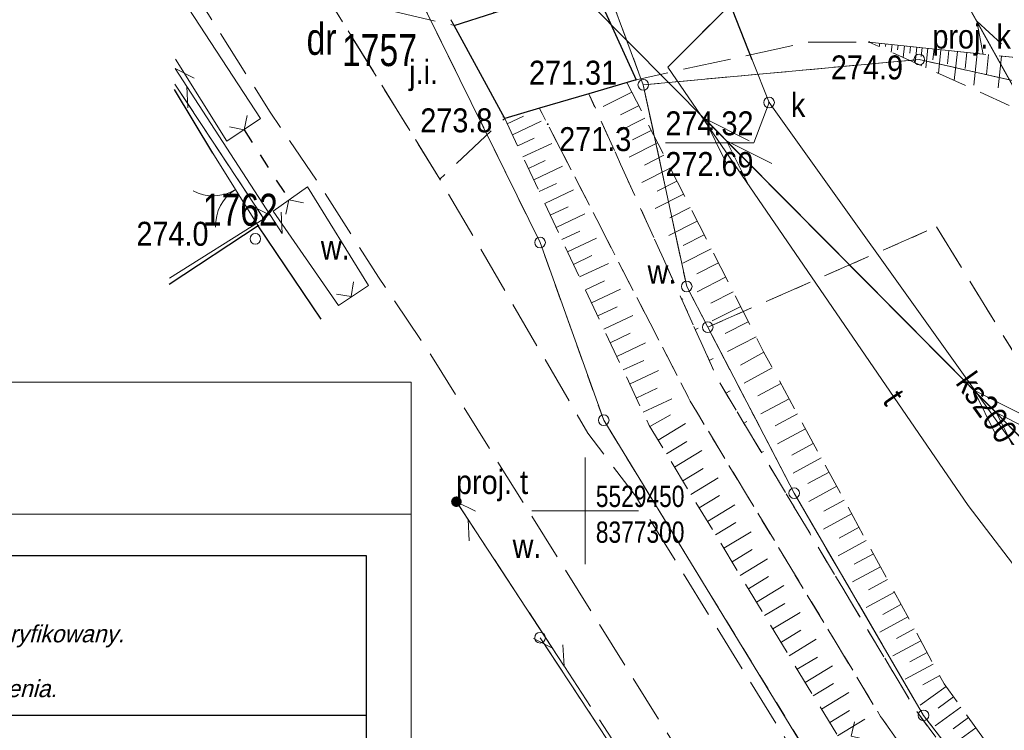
# Model space of a CAD drawing. Header units: metres. Extents: x 8377125 to 8377741, y 5529327 to 5529631.
# Tile 14 of 150: x 8377273 to 8377320, y 5529440 to 5529473. Entities that reach past the tile are written whole.
import ezdxf
from ezdxf.enums import TextEntityAlignment as Align

# ---------------------------------------------------------------- set-up
doc = ezdxf.new("R2010")
doc.units = ezdxf.units.M
doc.header["$MEASUREMENT"] = 0
for name, pattern in [('0.75_0.75', [1.5, 0.75, -0.75]), ('1.5_0.75', [2.25, 1.5, -0.75]), ('2.25_0.75', [3, 2.25, -0.75]), ('219-1000', [0]), ('egkk-1000', [3, 2.25, -0.75]), ('egug-1000', [1.5, 0.75, -0.75]), ('otkz_1000', [1.4, 0.7, -0.7]), ('otob_1000', [0]), ('suep_nn_1000', [0]), ('suep_sn_1000', [0])]:
    doc.linetypes.add(name, pattern=pattern)
doc.layers.get('0').update_dxf_attribs({"color": 2})
for name, color, linetype, lineweight in [('1 500 A2 Ramka', 2, 'Continuous', 0), ('1 500 A2 Ramka (Construction)', 2, 'Continuous', 0), ('121-Punkt osnowy szczegółowej', 7, 'Continuous', 0), ('202-punkt graniczny', 7, 'Continuous', 0), ('210-oznaczenie konturu użytku gruntowego', 7, 'Continuous', 0), ('211-numer działki ewidencyjnej', 7, 'Continuous', 0), ('217-kontur klasyfikacyjny', 7, 'Continuous', 0), ('218-kontur użytku gruntowego', 7, 'Continuous', 0), ('219-działka ewidencyjna', 7, 'Continuous', 0), ('jezdnia', 7, 'Continuous', 0), ('jezdnia-Atr17', 7, 'Continuous', 0), ('Pieczatki', 2, 'Continuous', 0), ('pikieta naturalna', 7, 'Continuous', 0), ('pikieta naturalna-Atr2', 7, 'Continuous', 0), ('pikieta sztuczna', 7, 'Continuous', 0), ('pikieta sztuczna-Atr2', 7, 'Continuous', 0), ('przewód elektroenergetyczny niskiego napięcia', 7, 'Continuous', 0), ('przewód elektroenergetyczny średniego napięcia', 7, 'Continuous', 0), ('przewód kanalizacyjny', 7, 'Continuous', 0), ('przewód kanalizacyjny-Atr1', 7, 'Continuous', 0), ('przewód telekomunikacyjny napowietrzny - ob. projektowany', 7, 'Continuous', 0), ('przewód telekomunikacyjny podziemny', 7, 'Continuous', 0), ('przewód telekomunikacyjny podziemny-Atr1', 7, 'Continuous', 0), ('rzędna', 7, 'Continuous', 0), ('rzędna-Atr2', 7, 'Continuous', 0), ('skarpa nieumocniona', 7, 'Continuous', 0), ('studnia kanalizacyjna - ob. projektowany-Atr17', 7, 'Continuous', 0), ('słup przewodów napowietrznych', 7, 'Continuous', 0), ('słupek telekomunikacyjny - ob. projektowany', 7, 'Continuous', 0), ('słupek telekomunikacyjny - ob. projektowany-Atr17', 7, 'Continuous', 0), ('V-Mapa 63', 7, 'Continuous', 0), ('Wsp krzyże', 7, 'Continuous', 0), ('Wstawianie ramki sekcyjnej z opisem', 7, 'Continuous', 0)]:
    doc.layers.add(name, color=color, linetype=linetype, lineweight=lineweight)
for name, color, linetype in [('203-punkt graniczny', 7, 'Continuous'), ('brama', 7, 'Continuous'), ('most', 7, 'Continuous'), ('obudowa ochronna przewodu', 7, 'Continuous'), ('ogrodzenie trwałe', 7, 'Continuous'), ('przepust', 7, 'Continuous'), ('rzędna-Atr3', 7, 'Continuous'), ('rów melioracyjny (poligon)', 7, 'Continuous'), ('rów melioracyjny (poligon)-Atr17', 7, 'Continuous'), ('rów przydrożny (poligon)', 7, 'Continuous'), ('rów przydrożny (poligon)-Atr17', 7, 'Continuous'), ('studnia kanalizacyjna', 7, 'Continuous'), ('studnia kanalizacyjna-Atr17', 7, 'Continuous')]:
    doc.layers.add(name, color=color, linetype=linetype)
doc.styles.get("Standard").update_dxf_attribs({"font": 'Working1250.shx', "width": 0.75})
doc.styles.add('Style-WORKING I 0.26180', font='WORKING.shx', dxfattribs={"oblique": 15})
doc.styles.add('Style-WORKING_1250 I 0.26180', font='WORKING_1250.shx', dxfattribs={"oblique": 14.999978})
doc.linetypes.add('902-1000', pattern='A,5,0,[1,ksztalty.shx,S=1,R=0,X=0,Y=0],5', length=10)

# ---------------------------------------------------------------- blocks, each defined once
blk = doc.blocks.new('*U23')
at = {"layer": '1 500 A2 Ramka (Construction)', "color": 2, "linetype": 'Continuous', "lineweight": 30}
blk.add_3dface([(-10.1172, -20.5497), (10.1172, -20.5497), (10.1172, 9.1484), (-10.1172, 9.1484)], dxfattribs=at)
blk = doc.blocks.new('*U26')
at = {"layer": 'V-Mapa 63', "color": 7, "linetype": 'Continuous', "lineweight": 0}
blk.add_line((-37.758, 12.975), (37.758, 12.975), dxfattribs=at)
blk.add_3dface([(-37.758, -21.382), (37.758, -21.382), (37.758, 19.183), (-37.758, 19.183)], dxfattribs=at)
blk = doc.blocks.new('*U29')
at = {"layer": '121-Punkt osnowy szczegółowej', "color": 1, "linetype": 'Continuous', "lineweight": 30}
for p, q in [((-22.766, 7.525), (22.766, 7.525)), ((0.388, 7.525), (0.388, -15.028)), ((-22.766, 3.644), (22.766, 3.644)), ((-22.766, 0.022), (22.766, 0.022)), ((-22.766, -4.895), (22.766, -4.895)), ((-22.766, -8.862), (22.766, -8.862))]:
    blk.add_line(p, q, dxfattribs=at)
blk.add_3dface([(-22.766, 15.028), (22.766, 15.028), (22.766, -15.028), (-22.766, -15.028)], dxfattribs=at)
at = {"layer": 'V-Mapa 63', "color": 7, "linetype": 'Continuous', "lineweight": 30, "style": 'Style-WORKING I 0.26180', "oblique": 15}
for s, p in [('GG.6640.1858.2024', (5.028, 5.069)), ('29.10.2024 r.', (7.164, -3.062))]:
    blk.add_text(s, height=0.98995, dxfattribs=at).set_placement(p)
at = {"layer": 'V-Mapa 63', "color": 1, "linetype": 'Continuous', "lineweight": 30, "style": 'Style-WORKING_1250 I 0.26180', "oblique": 15}
blk.add_text('Starosta Powiatu Przeworskiego', height=0.80484, dxfattribs=at).set_placement((1.434, 2.23), align=Align.TOP_LEFT)
at = {"layer": 'V-Mapa 63', "color": 1, "linetype": 'Continuous', "lineweight": 13, "char_height": 0.80484, "attachment_point": 1, "line_spacing_factor": 0.96, "style": 'Style-WORKING_1250 I 0.26180'}
for s, insert in [('Poswiadczam, ze niniejszy dokument zostal opracowany\\Pw wyniku prac geodezyjnych i kartograficznych,\\Pktórych rezultaty zawiera operat technicznypozytywnie zweryfikowany.\\PJednoczesnie informuje, ze jestem swiadomy\\Podpowiedzialnosci karnej za zlozenie falszywego oswiadczenia.', (-22.105, 14.324)), ('Identyfikator zgłoszenia\\Pprac geodezyjnych', (-21.959, 6.495)), ('Organ służby geodezyjnej,\\Pktóry otrzymał zgłoszenie', (-21.946, 2.825)), ('Data sporządzenia dokumentu\\Pzawierajacego wynik\\Ppozytywnej weryfikacji', (-21.957, -0.769)), ('Nr dokumentu zawierajacego wynik\\Ppozytywnej weryfikacji', (-22.043, -5.624)), ('Imię i nazwisko oraz nr uprawnień\\Pzawodowych kierownika prac', (-22, -10.644))]:
    blk.add_mtext(s, dxfattribs=dict(at, insert=insert))
blk = doc.blocks.new('*U28')
at = {"layer": 'V-Mapa 63', "color": 1, "linetype": 'Continuous', "lineweight": 13}
blk.add_blockref('*U29', (0, 0), dxfattribs=at)
at = {"layer": 'V-Mapa 63', "color": 7, "linetype": 'Continuous', "lineweight": 30, "style": 'Style-WORKING I 0.26180', "oblique": 15}
blk.add_text('GG.6640.1858.2024.16871', height=0.98995, dxfattribs=at).set_placement((1.524, -7.665))
blk = doc.blocks.new('*U27')
at = {"layer": 'V-Mapa 63', "color": 7, "linetype": 'Continuous', "lineweight": 30}
blk.add_blockref('*U28', (0, 0), dxfattribs=at)
blk = doc.blocks.new('US15')
at = {"color": 0, "linetype": 'Continuous', "lineweight": 13}
blk.add_circle((0, 0), 0.25, dxfattribs=at)
blk = doc.blocks.new('PW01')
at = {"linetype": 'Continuous', "lineweight": 13}
h = blk.add_hatch(color=0, dxfattribs=at)
edge = h.paths.add_edge_path()
edge.add_arc((0, 0), 0.045, 0, 360)
blk = doc.blocks.new('IB05')
at = {"color": 0, "linetype": 'Continuous', "lineweight": 13}
for q in [(0.495, 0.495), (0.495, -0.495)]:
    blk.add_line((0, 0), q, dxfattribs=at)
blk = doc.blocks.new('OK02')
at = {"color": 0, "linetype": 'Continuous', "lineweight": 0}
for centre, start, end in [((-2, 0), 0, 60), ((2, 0), 120, 180)]:
    blk.add_arc(centre, 2, start, end, dxfattribs=at)
blk = doc.blocks.new('SUEP2')
at = {"color": 0, "linetype": 'Continuous'}
for p, q in [((7.54, 0), (5.29, 0.75)), ((9.04, 0), (6.79, 0.75)), ((25.54, 0), (23.29, 0.75)), ((27.04, 0), (24.79, 0.75)), ((0, 0), (9.04, 0)), ((7.54, 0), (5.29, -0.75)), ((9.04, 0), (6.79, -0.75)), ((9.04, 0), (27.04, 0)), ((25.54, 0), (23.29, -0.75)), ((27.04, 0), (24.79, -0.75))]:
    blk.add_line(p, q, dxfattribs=at)
blk = doc.blocks.new('SUEP1')
at = {"color": 0, "linetype": 'Continuous'}
for p, q in [((5, 0), (3.5, 0.5)), ((15, 0), (13.5, 0.5)), ((0, 0), (5, 0)), ((5, 0), (3.5, -0.5)), ((5, 0), (15, 0)), ((15, 0), (13.5, -0.5))]:
    blk.add_line(p, q, dxfattribs=at)
blk = doc.blocks.new('US09')
at = {"linetype": 'Continuous', "lineweight": 0}
h = blk.add_hatch(color=0, dxfattribs=at)
edge = h.paths.add_edge_path()
edge.add_arc((0, 0), 0.25, 0, 360)
blk = doc.blocks.new('SUTP')
at = {"color": 0, "linetype": 'Continuous'}
for p, q in [((0, 0), (0.866, 0.5)), ((9.232, 0), (8.366, 0.5)), ((0, 0), (9.232, 0)), ((1.866, -0.5), (1, 0)), ((7.366, -0.5), (8.232, 0))]:
    blk.add_line(p, q, dxfattribs=at)
blk = doc.blocks.new('202')
at = {"color": 0, "linetype": 'Continuous', "lineweight": 0}
blk.add_circle((0, 0), 0.25, dxfattribs=at)
blk = doc.blocks.new('203')
at = {"linetype": 'Continuous', "lineweight": 0}
h = blk.add_hatch(color=0, dxfattribs=at)
edge = h.paths.add_edge_path()
edge.add_arc((0, 0), 0.09, 0, 360)

msp = doc.modelspace()

# ---------------------------------------------------------------- linework, layer by layer
at = {"layer": '217-kontur klasyfikacyjny', "color": 3, "linetype": 'egkk-1000', "lineweight": 18, "flags": 128}
for points in [[(8377315.7, 5529471.21), (8377302.73, 5529470.02)], [(8377329.16, 5529468.17), (8377315.7, 5529471.21)], [(8377284.9, 5529463.73), (8377280.716, 5529470.048)], [(8377302.73, 5529470.02), (8377304.77, 5529460.54)], [(8377305.76, 5529458.63), (8377316.51, 5529463.35)], [(8377316.51, 5529463.35), (8377325.26, 5529449.1)], [(8377304.77, 5529460.54), (8377305.76, 5529458.63)], [(8377305.76, 5529458.63), (8377309.82, 5529450.83)], [(8377309.82, 5529450.83), (8377315.9, 5529440.39)], [(8377313.79, 5529419.91), (8377297.88, 5529444.04)], [(8377315.9, 5529440.39), (8377324.24, 5529429.61)]]:
    msp.add_lwpolyline(points, dxfattribs=at)
at = {"layer": '218-kontur użytku gruntowego', "color": 3, "linetype": 'egug-1000', "lineweight": 18, "flags": 128}
for points in [[(8377297.88, 5529462.61), (8377287.1, 5529484.53)], [(8377299.66, 5529478.3), (8377302.73, 5529470.02)], [(8377302.73, 5529470.02), (8377315.7, 5529471.21)], [(8377315.7, 5529471.21), (8377329.16, 5529468.17)], [(8377284.9, 5529463.73), (8377280.716, 5529470.048)], [(8377302.73, 5529470.02), (8377304.77, 5529460.54)], [(8377305.76, 5529458.63), (8377316.51, 5529463.35)], [(8377316.51, 5529463.35), (8377325.26, 5529449.1)], [(8377300.87, 5529454.26), (8377297.88, 5529462.61)], [(8377304.77, 5529460.54), (8377305.76, 5529458.63)], [(8377305.76, 5529458.63), (8377309.82, 5529450.83)], [(8377310.94, 5529437.79), (8377300.87, 5529454.26)], [(8377309.82, 5529450.83), (8377315.9, 5529440.39)], [(8377313.79, 5529419.91), (8377297.88, 5529444.04)], [(8377315.9, 5529440.39), (8377324.24, 5529429.61)]]:
    msp.add_lwpolyline(points, dxfattribs=at)
at = {"layer": '219-działka ewidencyjna', "color": 7, "linetype": '219-1000', "lineweight": 18, "flags": 128}
for points in [[(8377297.88, 5529462.61), (8377287.1, 5529484.53)], [(8377302.73, 5529470.02), (8377299.66, 5529478.3)], [(8377315.7, 5529471.21), (8377302.73, 5529470.02)], [(8377329.16, 5529468.17), (8377315.7, 5529471.21)], [(8377284.9, 5529463.73), (8377280.716, 5529470.048)], [(8377304.77, 5529460.54), (8377302.73, 5529470.02)], [(8377284.9, 5529463.73), (8377280.461, 5529460.928)], [(8377300.87, 5529454.26), (8377297.88, 5529462.61)], [(8377305.76, 5529458.63), (8377304.77, 5529460.54)], [(8377309.82, 5529450.83), (8377305.76, 5529458.63)], [(8377310.94, 5529437.79), (8377300.87, 5529454.26)], [(8377315.9, 5529440.39), (8377309.82, 5529450.83)], [(8377313.79, 5529419.91), (8377297.88, 5529444.04)], [(8377324.24, 5529429.61), (8377315.9, 5529440.39)]]:
    msp.add_lwpolyline(points, dxfattribs=at)
at = {"layer": 'brama', "color": 7, "linetype": 'otob_1000', "lineweight": 18, "flags": 128}
msp.add_lwpolyline([(8377284.64, 5529463.4), (8377282.5, 5529466.81)], dxfattribs=at)
at = {"layer": 'jezdnia', "color": 7, "linetype": '2.25_0.75', "lineweight": 18, "flags": 128}
for points in [[(8377281.146, 5529485.414), (8377287.84, 5529474.21), (8377293.17, 5529465.59), (8377300.13, 5529453.65), (8377302.36, 5529450.7), (8377313.76, 5529432.26), (8377317.47, 5529428.58), (8377324.72, 5529419.77), (8377334.2, 5529410.46), (8377344.61, 5529401.57), (8377357.36, 5529393.01), (8377365.4, 5529387.49), (8377379.62, 5529378.07), (8377387.9, 5529373.05), (8377397.57, 5529367.7), (8377407.8, 5529362.76), (8377428.12, 5529355.03), (8377439.38, 5529351.86), (8377468.09, 5529347.18), (8377486.05, 5529344.84), (8377487.563, 5529344.566)], [(8377277.695, 5529361.961), (8377278.2, 5529361.93), (8377293.63, 5529360.9), (8377310.5, 5529360.48), (8377319.37, 5529361.35), (8377328.22, 5529363.13), (8377339.71, 5529366.36), (8377354.04, 5529371.41), (8377355.97, 5529372.32), (8377360.29, 5529374.94), (8377362.8, 5529379.34), (8377362.77, 5529380.92), (8377362.54, 5529383), (8377360.4, 5529384.47), (8377349.64, 5529391.82), (8377340.62, 5529398.14), (8377334.24, 5529403.03), (8377329.71, 5529406.95), (8377325.37, 5529411.15), (8377320.6, 5529417.47), (8377313.93, 5529425.79), (8377310.72, 5529429.36), (8377307.38, 5529433.92), (8377292.91, 5529457.08), (8377290.29, 5529460.98), (8377287.39, 5529465.53), (8377285.2, 5529468.73), (8377280.871, 5529475.584)], [(8377330.307, 5529468.618), (8377322.7, 5529471.04), (8377313.34, 5529472.03), (8377310.5, 5529472.03), (8377302.39, 5529470.26), (8377300.29, 5529474.87), (8377308.87, 5529475.4), (8377313.56, 5529475.31), (8377327.28, 5529472.93), (8377330.662, 5529471.588)]]:
    msp.add_lwpolyline(points, dxfattribs=at)
msp.add_lwpolyline([(8377287.84, 5529474.21), (8377293.84, 5529472.81), (8377296.22, 5529468.44), (8377293.17, 5529465.59)], close=True, dxfattribs=at)
at = {"layer": 'most', "color": 7, "linetype": 'Continuous', "lineweight": 25, "flags": 128}
msp.add_lwpolyline([(8377293.84, 5529472.81), (8377295.71, 5529473.41), (8377297.92, 5529474.12), (8377300.29, 5529474.87), (8377302.39, 5529470.26), (8377300.17, 5529469.6), (8377297.85, 5529468.92), (8377296.22, 5529468.44)], close=True, dxfattribs=at)
at = {"layer": 'obudowa ochronna przewodu', "color": 7, "linetype": 'Continuous', "lineweight": 25, "flags": 128}
for points in [[(8377307.85, 5529471.19), (8377306.2, 5529475.39)], [(8377305.52, 5529472.49), (8377307.64, 5529474.6)]]:
    msp.add_lwpolyline(points, dxfattribs=at)
at = {"layer": 'ogrodzenie trwałe', "color": 7, "linetype": '902-1000', "lineweight": 25, "flags": 128}
for points in [[(8377282.5, 5529466.81), (8377280.709, 5529469.798)], [(8377287.59, 5529459.01), (8377284.64, 5529463.4), (8377280.453, 5529460.639)]]:
    msp.add_lwpolyline(points, dxfattribs=at)
at = {"layer": 'przepust', "color": 7, "linetype": 'otkz_1000', "lineweight": 25, "flags": 128}
msp.add_lwpolyline([(8377283.97, 5529467.9), (8377286.08, 5529464.62)], dxfattribs=at)
at = {"layer": 'przewód elektroenergetyczny niskiego napięcia', "color": 1, "linetype": 'suep_nn_1000', "lineweight": 18, "flags": 128}
msp.add_lwpolyline([(8377320.84, 5529468.64), (8377296.64, 5529511.94)], dxfattribs=at)
at = {"layer": 'przewód elektroenergetyczny średniego napięcia', "color": 1, "linetype": 'suep_sn_1000', "lineweight": 18, "flags": 128}
msp.add_lwpolyline([(8377281.355, 5529492.891), (8377324.63, 5529449.25)], dxfattribs=at)
at = {"layer": 'przewód kanalizacyjny', "color": 34, "linetype": 'Continuous', "lineweight": 18, "flags": 128}
msp.add_lwpolyline([(8377488.207, 5529355.183), (8377476.75, 5529357), (8377449.33, 5529362.14), (8377419.53, 5529370.81), (8377377.81, 5529395.61), (8377374.37, 5529397.66), (8377356.52, 5529408.27), (8377328.08, 5529441.98), (8377308.64, 5529469.19), (8377307.85, 5529471.19), (8377306.2, 5529475.39), (8377297.63, 5529497.2), (8377294.8, 5529503.81), (8377290.74, 5529507.88), (8377282.018, 5529516.632)], dxfattribs=at)
at = {"layer": 'przewód telekomunikacyjny napowietrzny - ob. projektowany', "color": 30, "linetype": '2.25_0.75', "lineweight": 18, "flags": 128}
msp.add_lwpolyline([(8377311.77, 5529423.25), (8377293.95, 5529450.43)], dxfattribs=at)
at = {"layer": 'przewód telekomunikacyjny podziemny', "color": 30, "linetype": 'Continuous', "lineweight": 18, "flags": 128}
msp.add_lwpolyline([(8377332.52, 5529431.25), (8377317.99, 5529450.25), (8377303.88, 5529470.85), (8377311.75, 5529478.71), (8377315.99, 5529489.4)], dxfattribs=at)
at = {"layer": 'rzędna-Atr2', "color": 7, "flags": 128}
msp.add_lwpolyline([(8377308.64, 5529469.19), (8377307.93, 5529467.3), (8377303.769, 5529467.3)], dxfattribs=at)
at = {"layer": 'rów melioracyjny (poligon)', "color": 7, "linetype": '0.75_0.75', "lineweight": 18, "flags": 128}
msp.add_lwpolyline([(8377300.17, 5529469.6), (8377306.25, 5529456.14), (8377315.54, 5529440.63), (8377329.48, 5529421.72), (8377336.72, 5529414.78), (8377347.68, 5529406.53), (8377387.53, 5529379.06), (8377399.45, 5529372.53), (8377399.78, 5529372.34), (8377398.9, 5529370.79), (8377386.45, 5529377.82), (8377347.32, 5529403.91), (8377335.46, 5529412.81), (8377328.06, 5529420.39), (8377313.88, 5529440.34), (8377304.94, 5529455.15), (8377297.85, 5529468.92)], close=True, dxfattribs=at)
at = {"layer": 'rów przydrożny (poligon)', "color": 7, "linetype": 'Continuous', "lineweight": 18, "flags": 128}
for points in [[(8377280.838, 5529474.415), (8377284.75, 5529468.44), (8377283.16, 5529467.37)], [(8377283.16, 5529467.37), (8377280.749, 5529471.231)]]:
    msp.add_lwpolyline(points, dxfattribs=at)
msp.add_lwpolyline([(8377288.41, 5529459.65), (8377285.34, 5529464.08), (8377286.95, 5529465.22), (8377289.82, 5529460.59)], close=True, dxfattribs=at)
at = {"layer": 'skarpa nieumocniona', "color": 7, "linetype": '1.5_0.75', "lineweight": 18, "flags": 128}
for points in [[(8377283.11, 5529521.36), (8377282.5, 5529500.83), (8377295.71, 5529473.41), (8377293.84, 5529472.81), (8377281.4, 5529494.54), (8377282.21, 5529523.61)], [(8377301.96, 5529470.13), (8377308.38, 5529457.48), (8377316.87, 5529441.87), (8377330.36, 5529423.18), (8377337.9, 5529416.06), (8377349.31, 5529408.1), (8377389.29, 5529381.83), (8377401.27, 5529374.98), (8377399.78, 5529372.34), (8377399.45, 5529372.53), (8377387.53, 5529379.06), (8377347.68, 5529406.53), (8377336.72, 5529414.78), (8377329.48, 5529421.72), (8377315.54, 5529440.63), (8377306.25, 5529456.14), (8377300.17, 5529469.6)], [(8377397.81, 5529368.85), (8377384.92, 5529375.93), (8377346.62, 5529402.79), (8377334.58, 5529411.64), (8377326.73, 5529419.36), (8377311.96, 5529439.27), (8377303.01, 5529454.01), (8377296.22, 5529468.44), (8377297.85, 5529468.92), (8377304.94, 5529455.15), (8377313.88, 5529440.34), (8377328.06, 5529420.39), (8377335.46, 5529412.81), (8377347.32, 5529403.91), (8377386.45, 5529377.82), (8377398.9, 5529370.79)]]:
    msp.add_lwpolyline(points, close=True, dxfattribs=at)
for points in [[(8377329.694, 5529463.494), (8377322.51, 5529467.78), (8377320.84, 5529468.64), (8377313.34, 5529472.03), (8377322.7, 5529471.04), (8377330.307, 5529468.618)], [(8377313.84, 5529471.98), (8377313.82, 5529471.81)], [(8377314.13, 5529471.95), (8377314.11, 5529471.82)], [(8377314.42, 5529471.92), (8377314.38, 5529471.56)], [(8377314.71, 5529471.89), (8377314.68, 5529471.66)], [(8377315, 5529471.85), (8377314.94, 5529471.31)], [(8377315.29, 5529471.82), (8377315.25, 5529471.5)], [(8377315.58, 5529471.79), (8377315.5, 5529471.05)], [(8377315.83, 5529471.77), (8377315.79, 5529471.35)], [(8377316.1, 5529471.74), (8377316.01, 5529470.82)], [(8377316.4, 5529471.71), (8377316.34, 5529471.2)], [(8377316.72, 5529471.67), (8377316.61, 5529470.55)], [(8377317.09, 5529471.63), (8377317.02, 5529471.01)], [(8377317.49, 5529471.59), (8377317.34, 5529470.22)], [(8377317.93, 5529471.54), (8377317.85, 5529470.79)], [(8377318.42, 5529471.49), (8377318.24, 5529469.81)], [(8377318.96, 5529471.44), (8377318.86, 5529470.51)], [(8377319.56, 5529471.37), (8377319.34, 5529469.32)], [(8377302.19, 5529469.68), (8377300.52, 5529468.84)], [(8377302.51, 5529469.04), (8377301.66, 5529468.61)], [(8377296.34, 5529468.19), (8377297.1, 5529468.55)], [(8377296.58, 5529467.67), (8377298.12, 5529468.4)], [(8377302.81, 5529468.46), (8377301.08, 5529467.58)], [(8377303.1, 5529467.88), (8377302.23, 5529467.44)], [(8377296.83, 5529467.15), (8377297.6, 5529467.52)], [(8377297.07, 5529466.63), (8377298.65, 5529467.37)], [(8377303.4, 5529467.3), (8377301.62, 5529466.39)], [(8377303.7, 5529466.71), (8377302.79, 5529466.25)], [(8377297.33, 5529466.09), (8377298.12, 5529466.47)], [(8377297.58, 5529465.55), (8377299.19, 5529466.31)], [(8377304, 5529466.11), (8377302.17, 5529465.18)], [(8377297.84, 5529465), (8377298.65, 5529465.39)], [(8377298.1, 5529464.45), (8377299.75, 5529465.23)], [(8377304.31, 5529465.5), (8377303.38, 5529465.03)], [(8377304.62, 5529464.88), (8377302.73, 5529463.92)], [(8377298.36, 5529463.89), (8377299.2, 5529464.28)], [(8377304.94, 5529464.26), (8377303.98, 5529463.77)], [(8377298.63, 5529463.32), (8377300.32, 5529464.12)], [(8377305.26, 5529463.62), (8377303.32, 5529462.63)], [(8377298.9, 5529462.75), (8377299.75, 5529463.15)], [(8377299.17, 5529462.17), (8377300.91, 5529462.99)], [(8377305.59, 5529462.97), (8377304.6, 5529462.47)], [(8377305.92, 5529462.32), (8377303.92, 5529461.3)], [(8377299.45, 5529461.58), (8377300.32, 5529462)], [(8377299.73, 5529460.99), (8377301.5, 5529461.82)], [(8377306.26, 5529461.65), (8377305.24, 5529461.14)], [(8377306.6, 5529460.98), (8377304.54, 5529459.93)], [(8377300.01, 5529460.39), (8377300.91, 5529460.81)], [(8377300.3, 5529459.78), (8377302.12, 5529460.63)], [(8377306.95, 5529460.29), (8377305.9, 5529459.76)], [(8377300.59, 5529459.16), (8377301.51, 5529459.59)], [(8377307.31, 5529459.6), (8377305.18, 5529458.52)], [(8377300.88, 5529458.54), (8377302.75, 5529459.41)], [(8377307.66, 5529458.89), (8377306.58, 5529458.34)], [(8377301.18, 5529457.9), (8377302.12, 5529458.35)], [(8377301.48, 5529457.26), (8377303.39, 5529458.16)], [(8377308.03, 5529458.17), (8377305.83, 5529457.06)], [(8377308.4, 5529457.45), (8377307.3, 5529456.85)], [(8377301.78, 5529456.62), (8377302.75, 5529457.07)], [(8377302.09, 5529455.96), (8377304.05, 5529456.88)], [(8377308.79, 5529456.72), (8377306.61, 5529455.53)], [(8377309.19, 5529455.99), (8377308.12, 5529455.41)], [(8377302.4, 5529455.3), (8377303.39, 5529455.77)], [(8377302.72, 5529454.63), (8377304.72, 5529455.57)], [(8377309.58, 5529455.27), (8377307.46, 5529454.12)], [(8377303.04, 5529453.96), (8377304.01, 5529454.51)], [(8377303.43, 5529453.32), (8377305.34, 5529454.48)], [(8377309.97, 5529454.56), (8377308.92, 5529453.99)], [(8377310.35, 5529453.86), (8377308.29, 5529452.74)], [(8377303.82, 5529452.68), (8377304.77, 5529453.26)], [(8377304.2, 5529452.05), (8377306.11, 5529453.21)], [(8377310.72, 5529453.17), (8377309.71, 5529452.62)], [(8377311.09, 5529452.49), (8377309.09, 5529451.4)], [(8377304.59, 5529451.41), (8377305.54, 5529451.99)], [(8377304.97, 5529450.77), (8377306.88, 5529451.93)], [(8377311.46, 5529451.82), (8377310.47, 5529451.28)], [(8377311.82, 5529451.16), (8377309.87, 5529450.1)], [(8377305.36, 5529450.14), (8377306.31, 5529450.72)], [(8377305.75, 5529449.5), (8377307.65, 5529450.66)], [(8377312.17, 5529450.5), (8377311.21, 5529449.98)], [(8377312.52, 5529449.86), (8377310.63, 5529448.83)], [(8377306.13, 5529448.87), (8377307.08, 5529449.45)], [(8377306.52, 5529448.24), (8377308.42, 5529449.39)], [(8377312.87, 5529449.23), (8377311.94, 5529448.72)], [(8377313.21, 5529448.6), (8377311.37, 5529447.6)], [(8377306.9, 5529447.6), (8377307.85, 5529448.18)], [(8377307.28, 5529446.97), (8377309.18, 5529448.12)], [(8377313.55, 5529447.98), (8377312.64, 5529447.49)], [(8377313.88, 5529447.37), (8377312.08, 5529446.4)], [(8377307.67, 5529446.34), (8377308.62, 5529446.92)], [(8377308.05, 5529445.71), (8377309.94, 5529446.86)], [(8377314.2, 5529446.77), (8377313.32, 5529446.29)], [(8377314.53, 5529446.18), (8377312.78, 5529445.23)], [(8377308.43, 5529445.08), (8377309.38, 5529445.65)], [(8377308.82, 5529444.45), (8377310.71, 5529445.6)], [(8377314.84, 5529445.6), (8377313.98, 5529445.13)], [(8377315.16, 5529445.02), (8377313.46, 5529444.1)], [(8377309.2, 5529443.82), (8377310.14, 5529444.39)], [(8377309.58, 5529443.19), (8377311.47, 5529444.34)], [(8377315.46, 5529444.45), (8377314.63, 5529444)], [(8377315.77, 5529443.9), (8377314.12, 5529443)], [(8377309.96, 5529442.56), (8377310.91, 5529443.13)], [(8377310.34, 5529441.93), (8377312.23, 5529443.08)], [(8377316.07, 5529443.34), (8377315.26, 5529442.9)], [(8377316.36, 5529442.8), (8377314.76, 5529441.93)], [(8377316.66, 5529442.26), (8377315.87, 5529441.83)], [(8377310.72, 5529441.3), (8377311.67, 5529441.88)], [(8377311.11, 5529440.68), (8377312.99, 5529441.82)], [(8377316.96, 5529441.74), (8377315.5, 5529440.69)], [(8377317.31, 5529441.26), (8377316.58, 5529440.73)], [(8377311.49, 5529440.05), (8377312.42, 5529440.62)], [(8377317.66, 5529440.77), (8377316.21, 5529439.72)], [(8377311.86, 5529439.43), (8377313.74, 5529440.57)], [(8377318.01, 5529440.29), (8377317.29, 5529439.76)], [(8377318.36, 5529439.8), (8377316.92, 5529438.76)]]:
    msp.add_lwpolyline(points, dxfattribs=at)
at = {"layer": 'Wstawianie ramki sekcyjnej z opisem', "color": 7}
for p, q in [((8377300, 5529447.5), (8377300, 5529452.5)), ((8377300, 5529447.5), (8377300, 5529452.5)), ((8377297.5, 5529450), (8377302.5, 5529450)), ((8377297.5, 5529450), (8377302.5, 5529450))]:
    msp.add_line(p, q, dxfattribs=at)

# ---------------------------------------------------------------- block references
at = {"layer": '1 500 A2 Ramka', "color": 2, "linetype": 'Continuous', "lineweight": 30, "xscale": 10, "yscale": 10, "zscale": 10, "rotation": 90}
msp.add_blockref('*U23', (8377301.832, 5529509.982), dxfattribs=at)
at = {"layer": '202-punkt graniczny', "color": 7, "linetype": 'Continuous', "lineweight": 18}
for p in [(8377315.7, 5529471.21), (8377302.73, 5529470.02), (8377297.88, 5529462.61), (8377304.77, 5529460.54), (8377305.76, 5529458.63), (8377300.87, 5529454.26), (8377309.82, 5529450.83), (8377297.88, 5529444.04), (8377315.9, 5529440.39)]:
    msp.add_blockref('202', p, dxfattribs=at)
at = {"layer": '203-punkt graniczny', "color": 7, "linetype": 'Continuous', "lineweight": 18}
msp.add_blockref('203', (8377284.9, 5529463.73), dxfattribs=at)
at = {"layer": 'brama', "color": 7, "linetype": 'Continuous', "lineweight": 18, "rotation": 122.111}
msp.add_blockref('OK02', (8377283.57, 5529465.105), dxfattribs=at)
at = {"layer": 'Pieczatki', "color": 7, "linetype": 'Continuous', "lineweight": 0}
msp.add_blockref('*U27', (8377266.939, 5529432.878), dxfattribs=at)
at = {"layer": 'pikieta naturalna', "color": 7, "linetype": 'Continuous', "lineweight": 13}
for p in [(8377313.34, 5529472.03), (8377296.16, 5529468.53), (8377298.24, 5529468.17), (8377284.64, 5529463.4)]:
    msp.add_blockref('PW01', p, dxfattribs=at)
at = {"layer": 'pikieta sztuczna', "color": 7, "linetype": 'Continuous', "lineweight": 13}
msp.add_blockref('PW01', (8377302.39, 5529470.26), dxfattribs=at)
at = {"layer": 'przepust', "color": 7, "linetype": 'Continuous', "lineweight": 25}
for p, rotation in [((8377283.97, 5529467.9), 122.753), ((8377286.08, 5529464.62), 302.7529999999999), ((8377289.01, 5529460.07), 126.045), ((8377312.5, 5529439.41), 32.24100000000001)]:
    msp.add_blockref('IB05', p, dxfattribs=dict(at, rotation=rotation))
at = {"layer": 'przewód elektroenergetyczny niskiego napięcia', "color": 1, "linetype": 'Continuous', "lineweight": 18, "rotation": 119.2}
msp.add_blockref('SUEP1', (8377320.84, 5529468.64), dxfattribs=at)
at = {"layer": 'przewód elektroenergetyczny średniego napięcia', "color": 1, "linetype": 'Continuous', "lineweight": 18, "rotation": 134.759}
msp.add_blockref('SUEP2', (8377324.63, 5529449.25), dxfattribs=at)
at = {"layer": 'przewód telekomunikacyjny napowietrzny - ob. projektowany', "color": 30, "linetype": 'Continuous', "lineweight": 18}
for p, rotation in [((8377280.737, 5529470.78), 302.995), ((8377293.95, 5529450.43), 303.25)]:
    msp.add_blockref('SUTP', p, dxfattribs=dict(at, rotation=rotation))
at = {"layer": 'rzędna', "color": 34, "linetype": 'Continuous', "lineweight": 18}
msp.add_blockref('PW01', (8377308.64, 5529469.19), dxfattribs=at)
at = {"layer": 'studnia kanalizacyjna', "color": 34, "linetype": 'Continuous', "lineweight": 18}
msp.add_blockref('US15', (8377308.64, 5529469.19), dxfattribs=at)
at = {"layer": 'słup przewodów napowietrznych', "color": 7, "linetype": 'Continuous', "lineweight": 18}
msp.add_blockref('US15', (8377284.5, 5529462.78), dxfattribs=at)
at = {"layer": 'słupek telekomunikacyjny - ob. projektowany', "color": 30, "linetype": 'Continuous', "lineweight": 18}
msp.add_blockref('US09', (8377293.95, 5529450.43), dxfattribs=at)
at = {"layer": 'V-Mapa 63', "color": 7, "linetype": 'Continuous', "lineweight": 0}
msp.add_blockref('*U26', (8377254.07, 5529436.863), dxfattribs=at)

# ---------------------------------------------------------------- texts
at = {"layer": '210-oznaczenie konturu użytku gruntowego', "color": 3, "linetype": 'Continuous', "lineweight": 18, "width": 0.79}
msp.add_text('dr', height=1.5, dxfattribs=at).set_placement((8377286.91, 5529471.43))
at = {"layer": '211-numer działki ewidencyjnej', "color": 7, "linetype": 'Continuous', "lineweight": 18, "width": 0.79}
for s, p in [('1757', (8377288.57, 5529472.4)), ('1762', (8377282.03, 5529464.9))]:
    msp.add_text(s, height=1.5, dxfattribs=at).set_placement(p, align=Align.TOP_LEFT)
at = {"layer": 'jezdnia-Atr17', "color": 7, "width": 0.9}
msp.add_text('j.i.', height=1.125, dxfattribs=at).set_placement((8377291.73, 5529470.06))
at = {"layer": 'pikieta naturalna-Atr2', "color": 7, "width": 0.9}
msp.add_text('274.9', height=1.125, dxfattribs=at).set_placement((8377313.24, 5529471.4), align=Align.TOP_CENTER)
for s, p in [('273.8', (8377295.64, 5529468.35)), ('274.0', (8377282.3, 5529463.02))]:
    msp.add_text(s, height=1.125, dxfattribs=at).set_placement(p, align=Align.MIDDLE_RIGHT)
msp.add_text('271.3', height=1.125, dxfattribs=at).set_placement((8377298.78, 5529468.03), align=Align.TOP_LEFT)
at = {"layer": 'pikieta sztuczna-Atr2', "color": 7, "width": 0.9}
msp.add_text('271.31', height=1.125, dxfattribs=at).set_placement((8377301.5, 5529470.59), align=Align.MIDDLE_RIGHT)
at = {"layer": 'przewód kanalizacyjny-Atr1', "color": 34, "width": 0.9}
msp.add_text('ks200', height=1.125, rotation=305.543, dxfattribs=at).set_placement((8377317.83, 5529456.33), align=Align.MIDDLE_LEFT)
at = {"layer": 'przewód telekomunikacyjny podziemny-Atr1', "color": 30, "width": 0.9}
msp.add_text('t', height=1.125, rotation=304.409, dxfattribs=at).set_placement((8377314.4, 5529455.49), align=Align.MIDDLE_LEFT)
at = {"layer": 'rzędna-Atr2', "color": 34, "width": 0.9}
msp.add_text('274.32', height=1.125, dxfattribs=at).set_placement((8377303.769, 5529467.311), align=Align.BOTTOM_LEFT)
at = {"layer": 'rzędna-Atr3', "color": 34, "width": 0.9}
msp.add_text('272.69', height=1.125, dxfattribs=at).set_placement((8377303.769, 5529465.399), align=Align.BOTTOM_LEFT)
at = {"layer": 'rów melioracyjny (poligon)-Atr17', "color": 7, "width": 0.9}
msp.add_text('w.', height=1.125, dxfattribs=at).set_placement((8377302.93, 5529460.68))
at = {"layer": 'rów przydrożny (poligon)-Atr17', "color": 7, "width": 0.9}
for p in [(8377287.58, 5529461.81), (8377296.59, 5529447.79)]:
    msp.add_text('w.', height=1.125, dxfattribs=at).set_placement(p)
at = {"layer": 'studnia kanalizacyjna - ob. projektowany-Atr17', "color": 34, "width": 0.9}
msp.add_text('proj. k', height=1.125, dxfattribs=at).set_placement((8377318.16, 5529472.85), align=Align.TOP_CENTER)
at = {"layer": 'studnia kanalizacyjna-Atr17', "color": 34, "width": 0.9}
msp.add_text('k', height=1.125, dxfattribs=at).set_placement((8377309.67, 5529468.51))
at = {"layer": 'słupek telekomunikacyjny - ob. projektowany-Atr17', "color": 30, "width": 0.9}
msp.add_text('proj. t', height=1.125, dxfattribs=at).set_placement((8377293.93, 5529450.79))
at = {"layer": 'Wsp krzyże', "color": 7, "linetype": 'Continuous', "lineweight": 13, "char_height": 1, "line_spacing_factor": 0.6}
for s, insert, attachment_point in [('\\FWORKING_1250;\\H1x;\\W0.8;5529450', (8377300.5, 5529450.167), 7), ('\\FWORKING_1250;\\H1x;\\W0.8;8377300', (8377300.5, 5529449.5), 1)]:
    msp.add_mtext(s, dxfattribs=dict(at, insert=insert, attachment_point=attachment_point))

doc.saveas('drawing.dxf')
